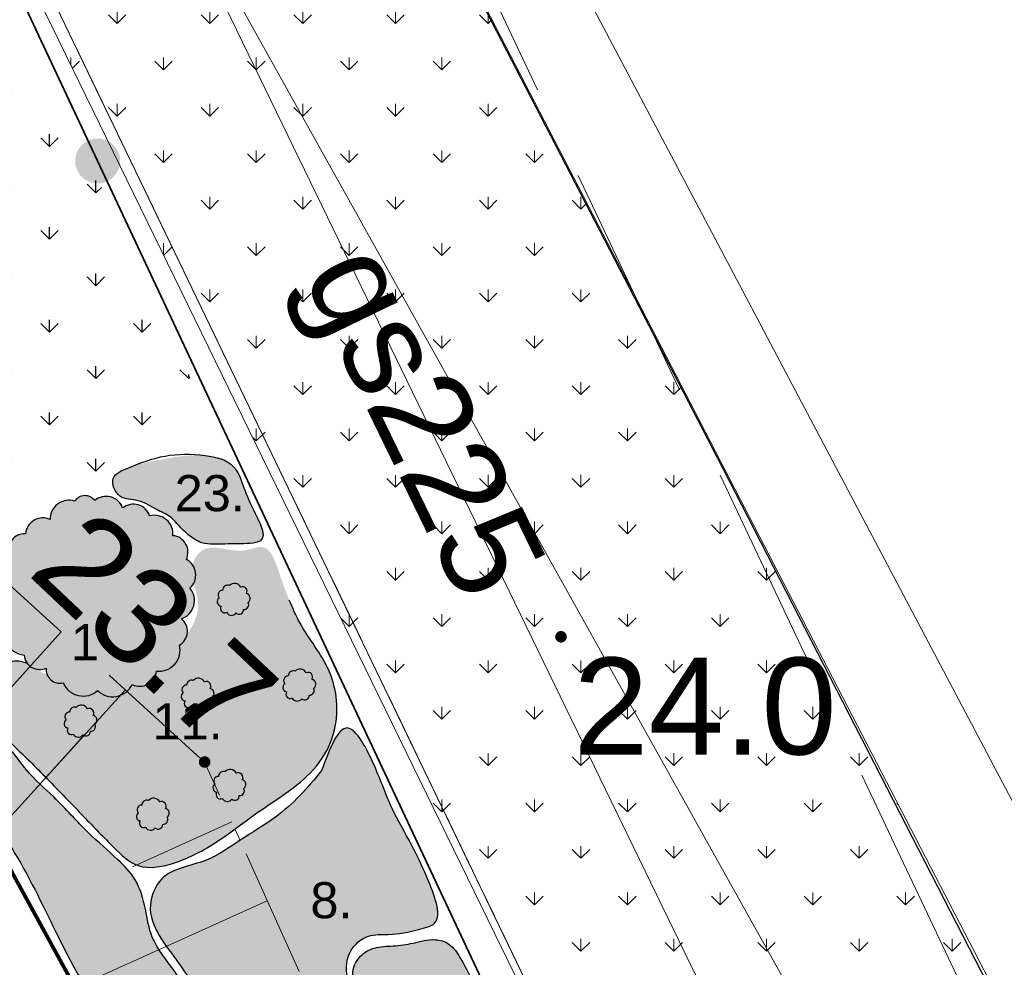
# Model space of a CAD drawing. Extents: x 5491059 to 5491327, y 5912942 to 5913063.
# Tile 45 of 49: x 5491228.81 to 5491236.43, y 5912992.37 to 5912999.71. Entities that reach past the tile are written whole.
import ezdxf
from ezdxf.enums import TextEntityAlignment as Align

# ---------------------------------------------------------------- set-up
doc = ezdxf.new("R2010")
doc.units = 0
for name, pattern in [('ACAD_ISO10W100', [18, 12, -3, 0, -3]), ('DGN Style 3', [2.568211, 1.834436, -0.733774]), ('PRZER1-1', [1, 0.5, -0.5]), ('PRZER2-1', [1.5, 1, -0.5]), ('PRZER3-1', [2, 1.5, -0.5])]:
    doc.linetypes.add(name, pattern=pattern)
doc.layers.get('0').update_dxf_attribs({"linetype": 'CONTINUOUS'})
for name, color, linetype in [('AK_faszyna', 7, 'CONTINUOUS'), ('AK_ogordzenie', 7, 'CONTINUOUS'), ('AK_pomocnicza', 7, 'CONTINUOUS'), ('AK_rośliny', 7, 'CONTINUOUS')]:
    doc.layers.add(name, color=color, linetype=linetype)
for name, color, linetype, lineweight in [('GESDZI', 7, 'CONTINUOUS', 18), ('GESUZY', 96, 'CONTINUOUS', 18), ('GSLKOG', 7, 'CONTINUOUS', 35), ('GSLKRW', 7, 'CONTINUOUS', 25), ('GSPWPN', 7, 'CONTINUOUS', 13), ('GSPWPN_O', 7, 'CONTINUOUS', 13), ('GSSKOA', 7, 'CONTINUOUS', 18), ('GSSWWS', 141, 'CONTINUOUS', 18), ('GSSZSN', 7, 'CONTINUOUS', 18), ('GULGPR', 52, 'CONTINUOUS', 18), ('GULGPR_O', 52, 'CONTINUOUS', 18), ('GULKPR', 36, 'CONTINUOUS', 18), ('GULWPR', 5, 'CONTINUOUS', 18)]:
    doc.layers.add(name, color=color, linetype=linetype, lineweight=lineweight)
doc.styles.add('Arial', font='arial.ttf')
doc.styles.get("Standard").update_dxf_attribs({"font": 'txt.shx'})
doc.linetypes.add('OGRODZENIE2', pattern='A,6.35,-2.54,[132,ltypeshp.shx,S=2.54,R=0,X=-2.54,Y=0],-2.54,25.4', length=36.83)

# ---------------------------------------------------------------- blocks, each defined once
blk = doc.blocks.new('D_GSPWPN1')
blk.add_hatch(color=0).paths.add_polyline_path([(-0.045, 0), (-0.043467, -0.011647), (-0.038971, -0.0225), (-0.03182, -0.03182), (-0.0225, -0.038971), (-0.011647, -0.043467), (0, -0.045), (0.011647, -0.043467), (0.0225, -0.038971), (0.03182, -0.03182), (0.038971, -0.0225), (0.043467, -0.011647), (0.045, 0), (0.043467, 0.011647), (0.038971, 0.0225), (0.03182, 0.03182), (0.0225, 0.038971), (0.011647, 0.043467), (0, 0.045), (-0.011647, 0.043467), (-0.0225, 0.038971), (-0.03182, 0.03182), (-0.038971, 0.0225), (-0.043467, 0.011647)])
blk = doc.blocks.new('D_KOLO')
blk.add_hatch(color=0).paths.add_polyline_path([(-0.175, 0), (-0.169037, -0.045293), (-0.151554, -0.0875), (-0.123744, -0.123744), (-0.0875, -0.151554), (-0.045293, -0.169037), (0, -0.175), (0.045293, -0.169037), (0.0875, -0.151554), (0.123744, -0.123744), (0.151554, -0.0875), (0.169037, -0.045293), (0.175, 0), (0.169037, 0.045293), (0.151554, 0.0875), (0.123744, 0.123744), (0.0875, 0.151554), (0.045293, 0.169037), (0, 0.175), (-0.045293, 0.169037), (-0.0875, 0.151554), (-0.123744, 0.123744), (-0.151554, 0.0875), (-0.169037, 0.045293)])
blk = doc.blocks.new('0')
at = {"linetype": 'Continuous', "lineweight": 5, "true_color": 0xc8c92d, "transparency": 33554534}
h = blk.add_hatch(dxfattribs=at)
h.set_pattern_fill('GRASS', color=52, scale=0.02)
h.set_pattern_definition([(90, (5491340.91723, 5912991.77712), (-0.3592102, 0.3592102), [0.09525, -0.6231705]), (45, (5491340.91723, 5912991.7771), (-0.3592102, 0.3592102), [0.09525, -0.41275]), (135, (5491340.91723, 5912991.7771), (-0.3592102, -0.3592102), [0.09525, -0.41275])])
h.paths.add_polyline_path([(5491281.949, 5913006.1858), (5491279.4173, 5913004.8811), (5491290.3695, 5912982.4378), (5491294.1285, 5912982.6466)])
at = {"layer": 'AK_rośliny', "color": 9, "linetype": 'Continuous', "lineweight": 0, "true_color": 0xc7c8ca}
for p, q in [((5491294.1285, 5912982.6466, 0.4766), (5491281.949, 5913006.1858, -9.5834)), ((5491279.4173, 5913004.8811, -9.5834), (5491290.3695, 5912982.4378, 0.4766))]:
    blk.add_line(p, q, dxfattribs=at)

msp = doc.modelspace()

# ---------------------------------------------------------------- hatches: boundary and pattern name
at = {"layer": 'AK_rośliny', "linetype": 'Continuous', "lineweight": -3, "true_color": 0xdfd1a7, "transparency": 33554534}
h = msp.add_hatch(color=9, dxfattribs=at)
h.dxf.hatch_style = 1
edge = h.paths.add_edge_path()
edge.add_spline(control_points=[(5491221.53951, 5913008.64768), (5491221.5151, 5913008.58663), (5491221.45428, 5913008.43445), (5491221.47738, 5913008.17622), (5491221.56894, 5913007.92979), (5491221.75026, 5913007.5752), (5491221.18584, 5913007.14122), (5491220.62587, 5913007.29514), (5491220.07573, 5913006.66459), (5491219.8462, 5913007.47398), (5491220.12586, 5913007.82966), (5491220.01398, 5913008.13306), (5491219.92684, 5913008.31275), (5491219.87909, 5913008.6274), (5491220.47431, 5913008.73195), (5491220.87888, 5913008.98147), (5491221.30912, 5913009.10463), (5491221.63821, 5913008.98396), (5491221.61978, 5913008.76764), (5491221.56243, 5913008.68658), (5491221.54533, 5913008.65756), (5491221.53951, 5913008.64768)], knot_values=[0, 0, 0, 0, 0.1957298, 0.487822, 0.7423891, 1.0042148, 1.5765264, 2.296683, 2.7478454, 3.3728459, 3.7885675, 4.0771477, 4.2528895, 4.4104912, 4.9362278, 5.583302, 5.9825404, 6.2512788, 6.4509279, 6.5174928, 6.551834, 6.551834, 6.551834, 6.551834], degree=3, periodic=0)
edge = h.paths.add_edge_path()
edge.add_spline(control_points=[(5491229.6571, 5912989.3828), (5491229.60888, 5912989.30588), (5491229.52534, 5912989.17266), (5491229.55008, 5912988.88261), (5491229.93216, 5912988.8834), (5491230.30025, 5912988.83646), (5491230.72712, 5912988.94262), (5491231.1044, 5912989.02746), (5491231.46431, 5912989.07166), (5491231.93622, 5912989.04566), (5491232.38759, 5912989.17431), (5491232.79757, 5912989.36106), (5491233.00841, 5912989.60081), (5491233.24913, 5912989.70106), (5491233.37001, 5912989.95134), (5491233.15801, 5912990.46103), (5491232.89833, 5912990.95976), (5491232.61594, 5912991.58614), (5491232.40515, 5912991.99577), (5491232.2783, 5912992.35483), (5491232.16164, 5912992.54276), (5491232.00976, 5912992.61104), (5491231.85777, 5912992.55131), (5491231.69304, 5912992.52938), (5491231.54569, 5912992.52935), (5491231.4289, 5912992.45087), (5491231.35842, 5912992.29941), (5491231.46174, 5912992.13187), (5491231.5417, 5912991.93262), (5491231.5646, 5912991.72169), (5491231.46063, 5912991.53649), (5491231.30226, 5912991.43345), (5491231.17782, 5912991.34746), (5491231.052, 5912991.27768), (5491231.10279, 5912991.12845), (5491231.14799, 5912990.97346), (5491231.21563, 5912990.74987), (5491231.10091, 5912990.52634), (5491230.90906, 5912990.36075), (5491230.67282, 5912990.3002), (5491230.43354, 5912990.17502), (5491230.22437, 5912990.00429), (5491230.00551, 5912989.82226), (5491229.86018, 5912989.63734), (5491229.71328, 5912989.51335), (5491229.67181, 5912989.41697), (5491229.6571, 5912989.3828)], knot_values=[0, 0, 0, 0, 0.2748015, 0.475959, 0.7089234, 1.2326035, 1.6732158, 1.9893353, 2.3999771, 2.7545203, 3.3993792, 3.786565, 4.084695, 4.3396116, 4.5404568, 4.8424783, 5.9013801, 6.2828951, 6.8966038, 7.2798718, 7.4298471, 7.5424248, 7.7470882, 7.888752, 8.0467479, 8.1770719, 8.2895862, 8.5110307, 8.7053392, 8.9526098, 9.1074679, 9.318565, 9.5003232, 9.5918612, 9.691485, 9.9025704, 10.1199421, 10.3487463, 10.6088838, 10.8607232, 11.0690172, 11.414709, 11.6686317, 11.9194716, 12.1206999, 12.2312744, 12.2312744, 12.2312744, 12.2312744], degree=3, periodic=0)
at = {"layer": 'AK_rośliny', "linetype": 'Continuous', "lineweight": -3, "true_color": 0x136734, "transparency": 33554534}
h = msp.add_hatch(dxfattribs=at)
h.set_pattern_fill('GRASS', color=116, scale=0.02)
h.set_pattern_definition([(90, (5491226.88308, 5913000.88213), (-0.35921, 0.35921), [0.09525, -0.62317]), (45, (5491226.8831, 5913000.88213), (-0.35921, 0.35921), [0.09525, -0.41275]), (135, (5491226.8831, 5913000.88213), (-0.35921, -0.35921), [0.09525, -0.41275])])
edge = h.paths.add_edge_path()
edge.add_spline(control_points=[(5491225.80843, 5913006.09867), (5491226.03807, 5913005.58798), (5491226.60902, 5913004.3183), (5491227.98856, 5913001.51976), (5491229.18632, 5912999.0045), (5491230.06422, 5912997.01908), (5491230.29934, 5912996.66945), (5491230.37864, 5912996.37176), (5491229.94435, 5912996.37462), (5491229.60329, 5912996.39138), (5491229.43557, 5912996.0362), (5491229.12346, 5912996.081), (5491228.90573, 5912995.91723), (5491228.73106, 5912995.7271), (5491228.63649, 5912995.4018), (5491228.29908, 5912995.67467), (5491228.04404, 5912995.71357), (5491227.81341, 5912995.7127), (5491227.5657, 5912995.688), (5491227.2745, 5912995.82558), (5491226.93538, 5912995.79205), (5491226.78102, 5912995.52941), (5491226.42334, 5912995.962), (5491226.05319, 5912996.30369), (5491225.44652, 5912997.03109), (5491224.82329, 5912997.74109), (5491224.15041, 5912998.48665), (5491223.85819, 5912998.87697), (5491223.5156, 5912999.12667), (5491223.66893, 5912999.18772), (5491223.85201, 5912999.13395), (5491223.90143, 5912999.47286), (5491223.85949, 5912999.74118), (5491223.65675, 5912999.9829), (5491223.64113, 5913000.24981), (5491223.68016, 5913000.53754), (5491223.57865, 5913000.82656), (5491223.46915, 5913001.01803), (5491223.38752, 5913001.11266), (5491223.4005, 5913001.14519), (5491223.42703, 5913001.15503), (5491223.45493, 5913001.15615), (5491223.49809, 5913001.15137), (5491223.57308, 5913001.14691), (5491223.67506, 5913001.17038), (5491223.76653, 5913001.2496), (5491223.82424, 5913001.3693), (5491223.90266, 5913001.50205), (5491223.93349, 5913001.65984), (5491223.93301, 5913001.80687), (5491223.863, 5913001.92513), (5491223.73659, 5913001.91893), (5491223.74626, 5913002.02444), (5491223.8401, 5913001.9763), (5491223.92575, 5913001.9911), (5491223.98989, 5913002.02682), (5491224.02404, 5913002.07661), (5491224.07887, 5913002.05914), (5491224.14416, 5913002.07597), (5491224.20548, 5913002.11727), (5491224.20793, 5913002.18312), (5491224.27544, 5913002.17971), (5491224.33447, 5913002.21503), (5491224.38924, 5913002.27947), (5491224.4075, 5913002.34406), (5491224.39181, 5913002.39417), (5491224.42597, 5913002.41708), (5491224.44456, 5913002.45378), (5491224.45554, 5913002.50556), (5491224.44121, 5913002.55071), (5491224.43323, 5913002.58779), (5491224.40337, 5913002.60083), (5491224.44724, 5913002.61376), (5491224.46675, 5913002.63847), (5491224.50791, 5913002.68492), (5491224.5047, 5913002.75399), (5491224.49998, 5913002.80998), (5491224.46022, 5913002.83725), (5491224.48771, 5913002.85378), (5491224.49853, 5913002.8781), (5491224.51188, 5913002.90699), (5491224.51337, 5913002.94318), (5491224.50709, 5913002.98523), (5491224.54881, 5913003.00559), (5491224.57494, 5913003.04927), (5491224.60382, 5913003.02588), (5491224.63018, 5913003.0198), (5491224.67106, 5913003.02148), (5491224.71187, 5913003.04019), (5491224.75362, 5913003.07024), (5491224.79238, 5913003.108), (5491224.82814, 5913003.15982), (5491224.86571, 5913003.21912), (5491224.88078, 5913003.28304), (5491224.88958, 5913003.35084), (5491224.89318, 5913003.42231), (5491224.8962, 5913003.50061), (5491224.89404, 5913003.57355), (5491224.86449, 5913003.63355), (5491224.88442, 5913003.68321), (5491224.90559, 5913003.73451), (5491224.9569, 5913003.7163), (5491225.00438, 5913003.72339), (5491225.05383, 5913003.72058), (5491225.09587, 5913003.7285), (5491225.14623, 5913003.74281), (5491225.21423, 5913003.77431), (5491225.27938, 5913003.82801), (5491225.33619, 5913003.89466), (5491225.38569, 5913003.97052), (5491225.42301, 5913004.06535), (5491225.43977, 5913004.17487), (5491225.4374, 5913004.30091), (5491225.42577, 5913004.42597), (5491225.41884, 5913004.54117), (5491225.36063, 5913004.60068), (5491225.37344, 5913004.68005), (5491225.42566, 5913004.67357), (5491225.46687, 5913004.68472), (5491225.50856, 5913004.74707), (5491225.55084, 5913004.83474), (5491225.50762, 5913005.02682), (5491225.84897, 5913004.93433), (5491225.86871, 5913005.1047), (5491225.97189, 5913005.32807), (5491225.98336, 5913005.48271), (5491225.89738, 5913005.76908), (5491225.84005, 5913005.95236), (5491225.75407, 5913006.07836), (5491225.67105, 5913006.19428), (5491225.68854, 5913006.2674), (5491225.73004, 5913006.36246), (5491225.76489, 5913006.229), (5491225.78919, 5913006.17379), (5491225.80544, 5913006.11036), (5491225.80843, 5913006.09867)], knot_values=[0, 0, 0, 0, 1.6802041, 4.1774058, 9.3414063, 10.1353758, 10.5730889, 10.670621, 10.9438793, 11.4744595, 11.7116088, 11.9319262, 12.311391, 12.4627053, 12.7412284, 13.0578145, 13.402421, 13.566092, 13.7437747, 14.1389561, 14.5168124, 14.6423977, 14.897169, 15.6973915, 16.5253046, 17.5821922, 18.6413033, 19.3156481, 19.4416365, 19.5210528, 19.6942577, 19.9460159, 20.2861541, 20.5610403, 20.8390348, 21.0572959, 21.4313235, 21.7114066, 21.7483044, 21.7779734, 21.7986457, 21.829972, 21.8612982, 21.9287939, 22.0552977, 22.1633744, 22.279197, 22.4511904, 22.6235234, 22.7528249, 22.8912609, 22.9868726, 23.0333191, 23.1173409, 23.2012606, 23.3075877, 23.3261475, 23.3711136, 23.449763, 23.5345373, 23.5684897, 23.6175676, 23.6952084, 23.7780722, 23.8644774, 23.8863758, 23.9221802, 23.9684688, 24.0114235, 24.0758558, 24.1094487, 24.1207355, 24.1524289, 24.1836551, 24.2329504, 24.3247636, 24.3768081, 24.405776, 24.4257054, 24.4509138, 24.4889191, 24.5176501, 24.5619513, 24.5969753, 24.6507776, 24.6693661, 24.6956576, 24.7322879, 24.7895024, 24.8272353, 24.8866702, 24.9504874, 25.0160271, 25.0956729, 25.1445282, 25.2214251, 25.3100702, 25.3796023, 25.4401755, 25.4953769, 25.5433609, 25.5707363, 25.6391461, 25.6907827, 25.7172772, 25.7671462, 25.8476702, 25.940112, 26.0178546, 26.109897, 26.2106116, 26.3209344, 26.4403729, 26.5857705, 26.7072172, 26.7609949, 26.8371157, 26.8590868, 26.908232, 26.9578715, 27.0741199, 27.2152333, 27.3741672, 27.5191633, 27.6760335, 27.8434065, 28.0158132, 28.1901476, 28.3394045, 28.4553896, 28.5603272, 28.608852, 28.6684233, 28.8256521, 28.8611775, 28.8611775, 28.8611775, 28.8611775], degree=3, periodic=0)
at = {"layer": 'AK_rośliny', "linetype": 'Continuous', "lineweight": -3, "true_color": 0xe5c3d9, "transparency": 33554534}
h = msp.add_hatch(color=254, dxfattribs=at)
h.dxf.hatch_style = 1
edge = h.paths.add_edge_path()
edge.add_spline(control_points=[(5491230.02375, 5912995.80739), (5491230.05163, 5912995.77834), (5491230.10827, 5912995.71931), (5491230.23058, 5912995.63675), (5491230.40692, 5912995.65372), (5491230.54689, 5912995.64572), (5491230.74733, 5912995.67513), (5491230.6048, 5912995.92347), (5491230.54394, 5912996.08314), (5491230.46967, 5912996.28989), (5491230.21463, 5912996.35688), (5491229.93734, 5912996.30912), (5491229.7082, 5912996.2688), (5491229.49264, 5912996.17531), (5491229.56936, 5912995.9857), (5491229.74003, 5912996.00056), (5491229.85825, 5912995.91201), (5491229.97095, 5912995.8704), (5491230.01001, 5912995.82378), (5491230.02375, 5912995.80739)], knot_values=[0, 0, 0, 0, 0.1212721, 0.2463965, 0.4259254, 0.6205923, 0.7025646, 0.9464953, 1.1574921, 1.3154155, 1.5521788, 1.8605045, 2.1554846, 2.3004021, 2.445345, 2.5906571, 2.7612654, 2.8781329, 2.9415004, 2.9415004, 2.9415004, 2.9415004], degree=3, periodic=0)
at = {"layer": 'AK_rośliny', "linetype": 'OGRODZENIE2', "lineweight": -3, "true_color": 0x6da56f, "transparency": 33554534}
h = msp.add_hatch(color=115, dxfattribs=at)
edge = h.paths.add_edge_path()
edge.add_arc((5491228.98683, 5912995.71671), 0.13398, 64.940351, 174.940351)
edge.add_arc((5491228.84786, 5912995.60155), 0.12709, 87.511802, 197.511802)
edge.add_arc((5491228.78972, 5912995.40905), 0.16665, 112.237293, 222.237293)
edge.add_arc((5491228.76627, 5912995.19012), 0.14634, 133.067048, 243.067048)
edge.add_arc((5491228.866, 5912994.97309), 0.18722, 152.46213, 262.46213)
edge.add_arc((5491228.96227, 5912994.79794), 0.12129, 184.945169, 294.945169)
edge.add_arc((5491229.11923, 5912994.67652), 0.10642, 173.821072, 283.821072)
edge.add_arc((5491229.29832, 5912994.63733), 0.16652, 202.658861, 312.658861)
edge.add_arc((5491229.52881, 5912994.631), 0.16531, 224.631987, 334.631988)
edge.add_arc((5491229.73661, 5912994.67828), 0.13176, 243.674375, 353.674375)
edge.add_arc((5491229.88593, 5912994.82666), 0.16393, 263.568846, 373.568846)
edge.add_arc((5491229.98146, 5912994.97235), 0.12479, 300.75783, 410.75783)
edge.add_arc((5491230.00999, 5912995.21115), 0.15083, 289.527705, 399.527705)
edge.add_arc((5491230.03465, 5912995.4085), 0.13666, 312.130303, 422.130302)
edge.add_arc((5491229.98193, 5912995.58475), 0.12911, 334.571298, 444.571298)
edge.add_arc((5491229.85034, 5912995.72706), 0.14446, 354.522542, 464.522541)
edge.add_arc((5491229.68816, 5912995.82418), 0.13301, 18.737453, 128.737453)
edge.add_arc((5491229.47644, 5912995.88096), 0.1368, 20.081415, 130.081415)
edge.add_arc((5491229.31266, 5912995.92863), 0.09476, 36.984498, 146.984498)
edge.add_arc((5491229.18817, 5912995.84278), 0.14467, 71.86282, 181.86282)
at = {"layer": 'AK_rośliny', "linetype": 'Continuous', "lineweight": -3, "true_color": 0xaad095, "transparency": 33554534}
h = msp.add_hatch(color=253, dxfattribs=at)
h.dxf.hatch_style = 1
edge = h.paths.add_edge_path()
edge.add_spline(control_points=[(5491230.89432, 5912995.21493), (5491230.87177, 5912995.27208), (5491230.81909, 5912995.40561), (5491230.74219, 5912995.67676), (5491230.48474, 5912995.55093), (5491230.27812, 5912995.67505), (5491230.08574, 5912995.45615), (5491230.26453, 5912995.16647), (5491230.06391, 5912994.89253), (5491229.88028, 5912994.6427), (5491229.53687, 5912994.58447), (5491229.2249, 5912994.5867), (5491228.97836, 5912994.63591), (5491228.85084, 5912994.74498), (5491228.72204, 5912994.74784), (5491228.6004, 5912994.64617), (5491228.6356, 5912994.49884), (5491228.57564, 5912994.30931), (5491228.7569, 5912994.06535), (5491229.02313, 5912993.83976), (5491229.28765, 5912993.55089), (5491229.50906, 5912993.32473), (5491229.73125, 5912993.10867), (5491230.06174, 5912993.18137), (5491230.34572, 5912993.33799), (5491230.62819, 5912993.56324), (5491230.90482, 5912993.73242), (5491231.15101, 5912993.95311), (5491231.29502, 5912994.27673), (5491231.23839, 5912994.69137), (5491231.0035, 5912994.96196), (5491230.92063, 5912995.15397), (5491230.89432, 5912995.21493)], knot_values=[0, 0, 0, 0, 0.1974046, 0.4611965, 0.6023447, 0.9286139, 1.0186983, 1.3894994, 1.7070395, 1.956421, 2.3030753, 2.6734879, 2.9162274, 3.0278174, 3.1653853, 3.2629134, 3.4596616, 3.5613547, 3.8451143, 4.2527722, 4.6567331, 4.9970718, 5.2276966, 5.5251732, 5.9061004, 6.2203276, 6.6003724, 6.880885, 7.1981714, 7.6244015, 8.0515412, 8.2502262, 8.2502262, 8.2502262, 8.2502262], degree=3, periodic=0)
at = {"layer": 'AK_rośliny', "linetype": 'Continuous', "lineweight": -3, "true_color": 0x9e247b, "transparency": 33554534}
h = msp.add_hatch(color=224, dxfattribs=at)
h.dxf.hatch_style = 1
edge = h.paths.add_edge_path()
edge.add_arc((5491230.41881, 5912995.29058), 0.03891, 69.672391, 179.672391)
edge.add_arc((5491230.37964, 5912995.25502), 0.03579, 89.571491, 223.536987)
edge.add_arc((5491230.37104, 5912995.20147), 0.03371, 120.981941, 264.486926)
edge.add_arc((5491230.39514, 5912995.14914), 0.03316, 145.510913, 296.909092)
edge.add_arc((5491230.44844, 5912995.13875), 0.04283, 206.603925, 325.380869)
edge.add_arc((5491230.50719, 5912995.1397), 0.03452, 227.093478, 363.425279)
edge.add_arc((5491230.54362, 5912995.17929), 0.03758, 266.985924, 387.160327)
edge.add_arc((5491230.55469, 5912995.22741), 0.0382, 305.836755, 436.862877)
edge.add_arc((5491230.56337, 5912995.26461), 0.00000000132, 135, 225)
edge.add_arc((5491230.53351, 5912995.28322), 0.03518, 328.066769, 474.014044)
edge.add_arc((5491230.47163, 5912995.29054), 0.05365, 27.549792, 137.105454)
h = msp.add_hatch(color=224, dxfattribs=at)
h.dxf.hatch_style = 1
edge = h.paths.add_edge_path()
edge.add_arc((5491230.1388, 5912994.55558), 0.03891, 69.672391, 179.672391)
edge.add_arc((5491230.09963, 5912994.52002), 0.03579, 89.571491, 223.536987)
edge.add_arc((5491230.09104, 5912994.46647), 0.03371, 120.981941, 264.486926)
edge.add_arc((5491230.11513, 5912994.41414), 0.03316, 145.510913, 296.909092)
edge.add_arc((5491230.16843, 5912994.40375), 0.04283, 206.603925, 325.380869)
edge.add_arc((5491230.22718, 5912994.4047), 0.03452, 227.093478, 363.425279)
edge.add_arc((5491230.26361, 5912994.44429), 0.03758, 266.985924, 387.160327)
edge.add_arc((5491230.27468, 5912994.49242), 0.0382, 305.836755, 436.862877)
edge.add_arc((5491230.28336, 5912994.52961), 0.00000000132, 135, 225)
edge.add_arc((5491230.25351, 5912994.54822), 0.03518, 328.066769, 474.014044)
edge.add_arc((5491230.19162, 5912994.55554), 0.05365, 27.549792, 137.105454)
h = msp.add_hatch(color=224, dxfattribs=at)
h.dxf.hatch_style = 1
edge = h.paths.add_edge_path()
edge.add_arc((5491230.92662, 5912994.62671), 0.03891, 69.672391, 179.672391)
edge.add_arc((5491230.88744, 5912994.59114), 0.03579, 89.571491, 223.536987)
edge.add_arc((5491230.87885, 5912994.5376), 0.03371, 120.981941, 264.486926)
edge.add_arc((5491230.90295, 5912994.48527), 0.03316, 145.510913, 296.909092)
edge.add_arc((5491230.95625, 5912994.47488), 0.04283, 206.603925, 325.380869)
edge.add_arc((5491231.015, 5912994.47583), 0.03452, 227.093478, 363.425279)
edge.add_arc((5491231.05142, 5912994.51542), 0.03758, 266.985924, 387.160327)
edge.add_arc((5491231.0625, 5912994.56354), 0.0382, 305.836755, 436.862877)
edge.add_arc((5491231.07118, 5912994.60074), 0.00000000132, 135, 225)
edge.add_arc((5491231.04132, 5912994.61935), 0.03518, 328.066769, 474.014044)
edge.add_arc((5491230.97944, 5912994.62667), 0.05365, 27.549792, 137.105454)
h = msp.add_hatch(color=224, dxfattribs=at)
h.dxf.hatch_style = 1
edge = h.paths.add_edge_path()
edge.add_arc((5491229.23234, 5912994.34693), 0.03891, 69.672391, 179.672391)
edge.add_arc((5491229.19316, 5912994.31137), 0.03579, 89.571491, 223.536987)
edge.add_arc((5491229.18457, 5912994.25782), 0.03371, 120.981941, 264.486926)
edge.add_arc((5491229.20867, 5912994.2055), 0.03316, 145.510913, 296.909092)
edge.add_arc((5491229.26197, 5912994.19511), 0.04283, 206.603925, 325.380869)
edge.add_arc((5491229.32071, 5912994.19605), 0.03452, 227.093478, 363.425279)
edge.add_arc((5491229.35714, 5912994.23565), 0.03758, 266.985924, 387.160327)
edge.add_arc((5491229.36822, 5912994.28377), 0.0382, 305.836755, 436.862877)
edge.add_arc((5491229.3769, 5912994.32097), 0.00000000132, 135, 225)
edge.add_arc((5491229.34704, 5912994.33958), 0.03518, 328.066769, 474.014044)
edge.add_arc((5491229.28516, 5912994.3469), 0.05365, 27.549792, 137.105454)
at = {"layer": 'AK_rośliny', "linetype": 'Continuous', "lineweight": -3, "true_color": 0xd9c0a9, "transparency": 33554534}
h = msp.add_hatch(color=9, dxfattribs=at)
h.dxf.hatch_style = 1
edge = h.paths.add_edge_path()
edge.add_spline(control_points=[(5491231.14599, 5912993.89379), (5491231.20848, 5912994.06212), (5491231.32889, 5912994.38651), (5491231.58008, 5912993.90103), (5491231.67229, 5912993.61297), (5491231.84068, 5912993.3349), (5491231.95102, 5912993.0938), (5491232.02809, 5912992.91175), (5491232.06981, 5912992.70734), (5491231.86042, 5912992.65246), (5491231.69733, 5912992.61649), (5491231.4954, 5912992.63139), (5491231.27858, 5912992.44023), (5491231.38964, 5912992.11289), (5491231.54585, 5912991.78815), (5491231.33417, 5912991.55743), (5491231.12112, 5912991.41077), (5491230.84022, 5912991.40305), (5491230.53696, 5912991.58468), (5491230.28221, 5912991.95237), (5491230.08003, 5912992.39406), (5491229.75068, 5912992.74674), (5491229.91057, 5912993.13279), (5491230.24582, 5912993.16364), (5491230.51564, 5912993.36202), (5491230.77325, 5912993.51017), (5491230.98328, 5912993.69636), (5491231.09146, 5912993.82763), (5491231.14599, 5912993.89379)], knot_values=[0, 0, 0, 0, 0.3860231, 0.7438842, 1.1084155, 1.4222003, 1.6902372, 1.893534, 2.0563838, 2.1928923, 2.4430638, 2.5951459, 2.7746466, 3.2021902, 3.4858359, 3.7784025, 4.0170872, 4.2655078, 4.566914, 5.0402621, 5.5722165, 6.0754783, 6.2976939, 6.6656007, 6.9747495, 7.3014759, 7.5543827, 7.811392, 7.811392, 7.811392, 7.811392], degree=3, periodic=0)
at = {"layer": 'AK_rośliny', "linetype": 'Continuous', "lineweight": -3, "true_color": 0x8690cb, "transparency": 33554534}
h = msp.add_hatch(color=153, dxfattribs=at)
h.dxf.hatch_style = 1
edge = h.paths.add_edge_path()
edge.add_spline(control_points=[(5491229.67234, 5912989.9973), (5491229.69819, 5912990.10572), (5491229.75998, 5912990.36492), (5491229.83365, 5912990.73789), (5491229.94026, 5912991.15466), (5491229.71014, 5912991.49628), (5491229.53867, 5912991.87252), (5491229.29832, 5912992.22738), (5491229.05428, 5912992.70214), (5491228.8351, 5912993.17839), (5491228.51371, 5912993.63359), (5491228.29561, 5912993.85323), (5491228.01716, 5912994.05477), (5491228.2721, 5912994.21667), (5491228.45127, 5912994.20695), (5491228.68896, 5912994.15899), (5491228.83544, 5912993.89834), (5491229.09761, 5912993.67517), (5491229.31588, 5912993.4233), (5491229.54502, 5912993.23166), (5491229.72317, 5912993.04821), (5491229.78507, 5912992.82758), (5491229.82196, 5912992.56499), (5491230.02063, 5912992.34439), (5491230.16573, 5912992.05008), (5491230.37151, 5912991.75517), (5491230.5372, 5912991.47259), (5491230.77573, 5912991.33021), (5491230.97783, 5912991.24689), (5491231.09813, 5912991.04415), (5491231.15579, 5912990.80938), (5491231.05292, 5912990.55047), (5491230.7799, 5912990.411), (5491230.46047, 5912990.30889), (5491230.18183, 5912990.05346), (5491229.94159, 5912989.88534), (5491229.77584, 5912989.61183), (5491229.60373, 5912989.75759), (5491229.62853, 5912989.89412), (5491229.66018, 5912989.96866), (5491229.67234, 5912989.9973)], knot_values=[0, 0, 0, 0, 0.3333636, 0.7969419, 1.1617564, 1.5520699, 1.9592978, 2.4184657, 2.8289504, 3.5586204, 4.0028962, 4.4489864, 4.5960881, 4.8294576, 4.9931468, 5.1654653, 5.5181542, 5.8172757, 6.2072341, 6.5093328, 6.7182516, 6.9582717, 7.1813329, 7.5008074, 7.8155717, 8.1654476, 8.5854471, 8.7650406, 8.9918324, 9.2233029, 9.4387726, 9.7031084, 9.9818349, 10.3236392, 10.7119596, 11.0658787, 11.2936746, 11.4305458, 11.5816094, 11.6758654, 11.6758654, 11.6758654, 11.6758654], degree=3, periodic=0)
at = {"layer": 'AK_rośliny', "linetype": 'Continuous', "lineweight": -3, "true_color": 0x9e247b, "transparency": 33554534}
h = msp.add_hatch(color=224, dxfattribs=at)
h.dxf.hatch_style = 1
edge = h.paths.add_edge_path()
edge.add_arc((5491230.38559, 5912993.84903), 0.03891, 69.672391, 179.672391)
edge.add_arc((5491230.34641, 5912993.81347), 0.03579, 89.571491, 223.536987)
edge.add_arc((5491230.33782, 5912993.75992), 0.03371, 120.981941, 264.486926)
edge.add_arc((5491230.36192, 5912993.70759), 0.03316, 145.510913, 296.909092)
edge.add_arc((5491230.41522, 5912993.6972), 0.04283, 206.603925, 325.380869)
edge.add_arc((5491230.47396, 5912993.69815), 0.03452, 227.093478, 363.425279)
edge.add_arc((5491230.51039, 5912993.73774), 0.03758, 266.985924, 387.160327)
edge.add_arc((5491230.52147, 5912993.78587), 0.0382, 305.836755, 436.862877)
edge.add_arc((5491230.53015, 5912993.82306), 0.00000000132, 135, 225)
edge.add_arc((5491230.50029, 5912993.84167), 0.03518, 328.066769, 474.014044)
edge.add_arc((5491230.43841, 5912993.84899), 0.05365, 27.549792, 137.105454)
h = msp.add_hatch(color=224, dxfattribs=at)
h.dxf.hatch_style = 1
edge = h.paths.add_edge_path()
edge.add_arc((5491229.79235, 5912993.62616), 0.03891, 69.672391, 179.672391)
edge.add_arc((5491229.75318, 5912993.5906), 0.03579, 89.571491, 223.536987)
edge.add_arc((5491229.74459, 5912993.53705), 0.03371, 120.981941, 264.486926)
edge.add_arc((5491229.76868, 5912993.48472), 0.03316, 145.510913, 296.909092)
edge.add_arc((5491229.82198, 5912993.47433), 0.04283, 206.603925, 325.380869)
edge.add_arc((5491229.88073, 5912993.47528), 0.03452, 227.093478, 363.425279)
edge.add_arc((5491229.91716, 5912993.51487), 0.03758, 266.985924, 387.160327)
edge.add_arc((5491229.92823, 5912993.563), 0.0382, 305.836755, 436.862877)
edge.add_arc((5491229.93691, 5912993.60019), 0.00000000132, 135, 225)
edge.add_arc((5491229.90706, 5912993.6188), 0.03518, 328.066769, 474.014044)
edge.add_arc((5491229.84517, 5912993.62612), 0.05365, 27.549792, 137.105454)

# ---------------------------------------------------------------- linework, layer by layer
at = {"color": 1, "linetype": 'DGN Style 3', "lineweight": 20}
msp.add_line((5491225.44156, 5913014.75118, 10.06), (5491239.74732, 5912984.52792, 10.06), dxfattribs=at)
at = {"color": 251, "linetype": 'Continuous', "lineweight": 0, "true_color": 0x636466}
for p, q in [((5491234.92, 5912987.71, -0.02), (5491222.72, 5913013.04, -0.02)), ((5491228.9652, 5912993.79029, -0.02), (5491229.30526, 5912994.16519, -0.02)), ((5491229.30526, 5912994.16519, -0.02), (5491228.9652, 5912993.79029, -0.02)), ((5491228.58, 5912993.41, -0.02), (5491229.81, 5912991.17, -0.02)), ((5491230.47413, 5912993.44145, -0.02), (5491230.51379, 5912993.35361, -0.02))]:
    msp.add_line(p, q, dxfattribs=at)
at = {"color": 252, "linetype": 'Continuous', "lineweight": 0, "true_color": 0x939598}
for centre, radius, start, end in [((5491230.26361, 5912994.44429, -0.02), 0.03758, 266.985924, 27.160327), ((5491230.16843, 5912994.40375, -0.02), 0.04283, 206.603925, 325.380869), ((5491230.22718, 5912994.4047, -0.02), 0.03452, 227.093478, 3.425279)]:
    msp.add_arc(centre, radius, start, end, dxfattribs=at)
at = {"layer": 'AK_faszyna', "color": 39, "linetype": 'ACAD_ISO10W100', "lineweight": 80, "true_color": 0x5a3624, "transparency": 33554559}
msp.add_line((5491228.58, 5912993.41, -0.02), (5491229.78276, 5912991.21962, -0.02), dxfattribs=at)
at = {"layer": 'AK_ogordzenie', "linetype": 'Continuous', "lineweight": -3}
msp.add_spline([(5491230.02375, 5912995.80739, -0.02), (5491230.11081, 5912995.72296, -0.02), (5491230.21835, 5912995.659, -0.02), (5491230.39758, 5912995.64877, -0.02), (5491230.59218, 5912995.65388, -0.02), (5491230.67156, 5912995.67435, -0.02), (5491230.61779, 5912995.91228, -0.02), (5491230.53585, 5912996.10672, -0.02), (5491230.46416, 5912996.24743, -0.02), (5491230.24395, 5912996.33442, -0.02), (5491229.93366, 5912996.33013, -0.02), (5491229.64991, 5912996.23976, -0.02), (5491229.53213, 5912996.15533, -0.02), (5491229.58334, 5912996.01973, -0.02), (5491229.72417, 5912995.98392, -0.02), (5491229.8778, 5912995.90972, -0.02), (5491229.98022, 5912995.85344, -0.02), (5491230.02375, 5912995.80739, -0.02)], degree=3, dxfattribs=at)
at = {"layer": 'AK_pomocnicza', "linetype": 'Continuous', "lineweight": -3}
msp.add_open_spline([(5491228.86873, 5912994.72074, -0.02), (5491228.86319, 5912994.72345, -0.02), (5491228.81652, 5912994.74627, -0.02), (5491228.72261, 5912994.74781, -0.02), (5491228.59818, 5912994.64583, -0.02), (5491228.65011, 5912994.50153, -0.02), (5491228.53157, 5912994.30112, -0.02), (5491228.78083, 5912994.0698, -0.02), (5491229.0158, 5912993.83839, -0.02), (5491229.28929, 5912993.55119, -0.02), (5491229.5088, 5912993.32468, -0.02), (5491229.73133, 5912993.10868, -0.02), (5491230.06171, 5912993.18137, -0.02), (5491230.34573, 5912993.33799, -0.02), (5491230.62818, 5912993.56324, -0.02), (5491230.90482, 5912993.73242, -0.02), (5491231.15101, 5912993.95311, -0.02), (5491231.29502, 5912994.27673, -0.02), (5491231.23839, 5912994.69137, -0.02), (5491231.0035, 5912994.96196, -0.02), (5491230.92063, 5912995.15397, -0.02), (5491230.89432, 5912995.21493, -0.02)], degree=3, knots=[3.0093105, 3.0093105, 3.0093105, 3.0093105, 3.0278174, 3.1653853, 3.2629134, 3.4596616, 3.5613547, 3.8451143, 4.2527722, 4.6567331, 4.9970718, 5.2276966, 5.5251732, 5.9061004, 6.2203276, 6.6003724, 6.880885, 7.1981714, 7.6244015, 8.0515412, 8.2502262, 8.2502262, 8.2502262, 8.2502262], dxfattribs=at)
for points in [[(5491231.14599, 5912993.89379, -0.02), (5491231.34642, 5912994.2237, -0.02), (5491231.55417, 5912993.93231, -0.02), (5491231.69423, 5912993.59576, -0.02), (5491231.8425, 5912993.31922, -0.02), (5491231.95722, 5912993.07697, -0.02), (5491232.02866, 5912992.88664, -0.02), (5491232.03089, 5912992.72381, -0.02), (5491231.9075, 5912992.66541, -0.02), (5491231.66073, 5912992.62431, -0.02), (5491231.5092, 5912992.61134, -0.02), (5491231.3712, 5912992.49655, -0.02), (5491231.41553, 5912992.07131, -0.02), (5491231.48647, 5912991.79668, -0.02), (5491231.318, 5912991.55748, -0.02), (5491231.11407, 5912991.43345, -0.02), (5491230.86581, 5912991.42459, -0.02), (5491230.58623, 5912991.55579, -0.02), (5491230.30722, 5912991.93842, -0.02), (5491230.04122, 5912992.3991, -0.02), (5491229.81956, 5912992.85092, -0.02), (5491229.90822, 5912993.05468, -0.02), (5491230.24694, 5912993.19831, -0.02), (5491230.51408, 5912993.35389, -0.02), (5491230.7875, 5912993.53276, -0.02), (5491230.97737, 5912993.69983, -0.02), (5491231.14599, 5912993.89379, -0.02)], [(5491229.67234, 5912989.9973, -0.02), (5491229.74791, 5912990.32198, -0.02), (5491229.84616, 5912990.77503, -0.02), (5491229.88772, 5912991.13747, -0.02), (5491229.72524, 5912991.49236, -0.02), (5491229.53585, 5912991.85286, -0.02), (5491229.2978, 5912992.24551, -0.02), (5491229.10509, 5912992.60794, -0.02), (5491228.76838, 5912993.25528, -0.02), (5491228.51144, 5912993.61772, -0.02), (5491228.19027, 5912993.9273, -0.02), (5491228.09202, 5912994.03679, -0.02), (5491228.26268, 5912994.1877, -0.02), (5491228.45099, 5912994.20291, -0.02), (5491228.61724, 5912994.1576, -0.02), (5491228.85907, 5912993.90088, -0.02), (5491229.07067, 5912993.68945, -0.02), (5491229.34272, 5912993.41007, -0.02), (5491229.56566, 5912993.2062, -0.02), (5491229.70169, 5912993.04763, -0.02), (5491229.78104, 5912992.82111, -0.02), (5491229.83435, 5912992.60451, -0.02), (5491230.00816, 5912992.33646, -0.02), (5491230.16686, 5912992.06463, -0.02), (5491230.35579, 5912991.77015, -0.02), (5491230.63018, 5912991.44513, -0.02), (5491230.76434, 5912991.34165, -0.02), (5491230.96083, 5912991.22839, -0.02), (5491231.0893, 5912991.03584, -0.02), (5491231.13086, 5912990.82442, -0.02), (5491231.03262, 5912990.57902, -0.02), (5491230.79835, 5912990.428, -0.02), (5491230.48473, 5912990.29209, -0.02), (5491230.17489, 5912990.05801, -0.02), (5491229.91402, 5912989.81884, -0.02), (5491229.7402, 5912989.6716, -0.02), (5491229.6344, 5912989.75843, -0.02), (5491229.63818, 5912989.90945, -0.02), (5491229.67234, 5912989.9973, -0.02)], [(5491229.67749, 5912989.40663, -0.02), (5491229.54454, 5912989.16388, -0.02), (5491229.58553, 5912988.93446, -0.02), (5491229.79244, 5912988.88597, -0.02), (5491230.31354, 5912988.87065, -0.02), (5491230.75035, 5912988.94467, -0.02), (5491231.04411, 5912989.00848, -0.02), (5491231.48212, 5912989.05984, -0.02), (5491231.94326, 5912989.06973, -0.02), (5491232.46378, 5912989.22711, -0.02), (5491232.82198, 5912989.41174, -0.02), (5491233.04421, 5912989.5955, -0.02), (5491233.26645, 5912989.75119, -0.02), (5491233.32892, 5912989.94994, -0.02), (5491233.2586, 5912990.24366, -0.02), (5491232.80511, 5912991.20055, -0.02), (5491232.63139, 5912991.5374, -0.02), (5491232.38464, 5912992.10258, -0.02), (5491232.21705, 5912992.44673, -0.02), (5491232.13128, 5912992.55022, -0.02), (5491232.02608, 5912992.58417, -0.02), (5491231.85422, 5912992.5583, -0.02), (5491231.70047, 5912992.53566, -0.02), (5491231.5532, 5912992.51949, -0.02), (5491231.448, 5912992.45643, -0.02), (5491231.38812, 5912992.33838, -0.02), (5491231.45124, 5912992.14434, -0.02), (5491231.52702, 5912991.97633, -0.02), (5491231.52892, 5912991.68782, -0.02), (5491231.45933, 5912991.56655, -0.02), (5491231.30558, 5912991.43718, -0.02), (5491231.13565, 5912991.32237, -0.02), (5491231.07415, 5912991.27225, -0.02), (5491231.08616, 5912991.20461, -0.02), (5491231.14799, 5912991.00278, -0.02), (5491231.18509, 5912990.7886, -0.02), (5491231.11244, 5912990.56962, -0.02), (5491230.91166, 5912990.38484, -0.02), (5491230.69711, 5912990.29816, -0.02), (5491230.51063, 5912990.22159, -0.02), (5491230.21137, 5912989.99111, -0.02), (5491230.03256, 5912989.84308, -0.02), (5491229.86396, 5912989.65676, -0.02), (5491229.74902, 5912989.53935, -0.02), (5491229.67749, 5912989.40663, -0.02)]]:
    msp.add_spline(points, degree=3, dxfattribs=at)
at = {"layer": 'AK_rośliny', "linetype": 'Continuous', "lineweight": -3, "elevation": -0.02}
for points in [[(5491229.04358, 5912995.83807, 0.5205671), (5491228.85338, 5912995.72852, 0.5205671), (5491228.72666, 5912995.56331, 0.5205671), (5491228.66634, 5912995.29703, 0.5205671), (5491228.69999, 5912995.05965, 0.5205671), (5491228.84144, 5912994.78749, 0.5205671), (5491229.01343, 5912994.68797, 0.5205671), (5491229.14465, 5912994.57318, 0.5205671), (5491229.41117, 5912994.51487, 0.5205671), (5491229.67817, 5912994.56018, 0.5205671), (5491229.86756, 5912994.66376, 0.5205671), (5491230.04528, 5912994.86511, 0.5205671), (5491230.0604, 5912995.069, 0.5205671), (5491230.12632, 5912995.30714, 0.5205671), (5491230.09853, 5912995.52931, 0.5205671), (5491229.99415, 5912995.71327, 0.5205671), (5491229.81412, 5912995.86691, 0.5205671), (5491229.60492, 5912995.92793, 0.5205671), (5491229.38835, 5912995.98563, 0.5205671), (5491229.23321, 5912995.98026, 0.5205671), (5491229.04358, 5912995.83807, 0.5205671)], [(5491230.43232, 5912995.32706, 0.5205671), (5491230.3799, 5912995.2908, 0.5205671), (5491230.3799, 5912995.2908, 0.6616691), (5491230.35369, 5912995.23037, 0.5205671), (5491230.35369, 5912995.23037, 0.7232476), (5491230.36781, 5912995.16792, 0.5205671), (5491230.36781, 5912995.16792, 0.7770654), (5491230.41015, 5912995.11957, 0.5205671), (5491230.41015, 5912995.11957, 0.5702566), (5491230.48369, 5912995.11442, 0.5205671), (5491230.48369, 5912995.11442, 0.676617), (5491230.54164, 5912995.14176, 0.5205671), (5491230.54164, 5912995.14176, 0.5783653), (5491230.57705, 5912995.19645, 0.5205671), (5491230.57705, 5912995.19645, 0.6433828), (5491230.56337, 5912995.26461, 0.5205671), (5491230.56337, 5912995.26461, 0.7396051), (5491230.5192, 5912995.31536, 0.5205671), (5491230.5192, 5912995.31536, 0.5181053), (5491230.43232, 5912995.32706)], [(5491230.15232, 5912994.59206, 0.5205671), (5491230.0999, 5912994.5558, 0.5205671), (5491230.0999, 5912994.5558, 0.6616691), (5491230.07369, 5912994.49537, 0.5205671), (5491230.07369, 5912994.49537, 0.7232476), (5491230.0878, 5912994.43292, 0.5205671), (5491230.0878, 5912994.43292, 0.7770654), (5491230.13014, 5912994.38457, 0.5205671), (5491230.13014, 5912994.38457, 0.5702566), (5491230.20368, 5912994.37942, 0.5205671), (5491230.20368, 5912994.37942, 0.676617), (5491230.26163, 5912994.40676, 0.5205671), (5491230.26163, 5912994.40676, 0.5783653), (5491230.29705, 5912994.46145, 0.5205671), (5491230.29705, 5912994.46145, 0.6433828), (5491230.28336, 5912994.52961, 0.5205671), (5491230.28336, 5912994.52961, 0.7396051), (5491230.23919, 5912994.58036, 0.5205671), (5491230.23919, 5912994.58036, 0.5181053), (5491230.15232, 5912994.59206)], [(5491230.94013, 5912994.66319, 0.5205671), (5491230.88771, 5912994.62693, 0.5205671), (5491230.88771, 5912994.62693, 0.6616691), (5491230.8615, 5912994.5665, 0.5205671), (5491230.8615, 5912994.5665, 0.7232476), (5491230.87562, 5912994.50405, 0.5205671), (5491230.87562, 5912994.50405, 0.7770654), (5491230.91796, 5912994.4557, 0.5205671), (5491230.91796, 5912994.4557, 0.5702566), (5491230.9915, 5912994.45055, 0.5205671), (5491230.9915, 5912994.45055, 0.676617), (5491231.04945, 5912994.47789, 0.5205671), (5491231.04945, 5912994.47789, 0.5783653), (5491231.08486, 5912994.53258, 0.5205671), (5491231.08486, 5912994.53258, 0.6433828), (5491231.07118, 5912994.60074, 0.5205671), (5491231.07118, 5912994.60074, 0.7396051), (5491231.02701, 5912994.65149, 0.5205671), (5491231.02701, 5912994.65149, 0.5181053), (5491230.94013, 5912994.66319)], [(5491229.24585, 5912994.38342, 0.5205671), (5491229.19343, 5912994.34716, 0.5205671), (5491229.19343, 5912994.34716, 0.6616691), (5491229.16722, 5912994.28672, 0.5205671), (5491229.16722, 5912994.28672, 0.7232476), (5491229.18133, 5912994.22427, 0.5205671), (5491229.18133, 5912994.22427, 0.7770654), (5491229.22367, 5912994.17593, 0.5205671), (5491229.22367, 5912994.17593, 0.5702566), (5491229.29722, 5912994.17077, 0.5205671), (5491229.29722, 5912994.17077, 0.676617), (5491229.35517, 5912994.19812, 0.5205671), (5491229.35517, 5912994.19812, 0.5783653), (5491229.39058, 5912994.2528, 0.5205671), (5491229.39058, 5912994.2528, 0.6433828), (5491229.3769, 5912994.32097, 0.5205671), (5491229.3769, 5912994.32097, 0.7396051), (5491229.33273, 5912994.37171, 0.5205671), (5491229.33273, 5912994.37171, 0.5181053), (5491229.24585, 5912994.38342)], [(5491230.3991, 5912993.88551, 0.5205671), (5491230.34668, 5912993.84925, 0.5205671), (5491230.34668, 5912993.84925, 0.6616691), (5491230.32047, 5912993.78882, 0.5205671), (5491230.32047, 5912993.78882, 0.7232476), (5491230.33458, 5912993.72637, 0.5205671), (5491230.33458, 5912993.72637, 0.7770654), (5491230.37692, 5912993.67802, 0.5205671), (5491230.37692, 5912993.67802, 0.5702566), (5491230.45047, 5912993.67287, 0.5205671), (5491230.45047, 5912993.67287, 0.676617), (5491230.50842, 5912993.70021, 0.5205671), (5491230.50842, 5912993.70021, 0.5783653), (5491230.54383, 5912993.7549, 0.5205671), (5491230.54383, 5912993.7549, 0.6433828), (5491230.53015, 5912993.82306, 0.5205671), (5491230.53015, 5912993.82306, 0.7396051), (5491230.48598, 5912993.87381, 0.5205671), (5491230.48598, 5912993.87381, 0.5181053), (5491230.3991, 5912993.88551)], [(5491229.80587, 5912993.66264, 0.5205671), (5491229.75345, 5912993.62638, 0.5205671), (5491229.75345, 5912993.62638, 0.6616691), (5491229.72724, 5912993.56595, 0.5205671), (5491229.72724, 5912993.56595, 0.7232476), (5491229.74135, 5912993.5035, 0.5205671), (5491229.74135, 5912993.5035, 0.7770654), (5491229.78369, 5912993.45515, 0.5205671), (5491229.78369, 5912993.45515, 0.5702566), (5491229.85723, 5912993.45, 0.5205671), (5491229.85723, 5912993.45, 0.676617), (5491229.91518, 5912993.47734, 0.5205671), (5491229.91518, 5912993.47734, 0.5783653), (5491229.9506, 5912993.53203, 0.5205671), (5491229.9506, 5912993.53203, 0.6433828), (5491229.93691, 5912993.60019, 0.5205671), (5491229.93691, 5912993.60019, 0.7396051), (5491229.89274, 5912993.65094, 0.5205671), (5491229.89274, 5912993.65094, 0.5181053), (5491229.80587, 5912993.66264)]]:
    msp.add_lwpolyline(points, format="xyb", dxfattribs=at)
at = {"layer": 'GESDZI', "color": 252, "linetype": 'Continuous', "lineweight": 13, "true_color": 0x939598, "elevation": 10.22, "flags": 128}
msp.add_lwpolyline([(5491209.5817, 5913041.91374), (5491212.9, 5913034.29), (5491217.7, 5913023.67), (5491222.72, 5913013.04), (5491234.92, 5912987.71), (5491236.23, 5912984.98), (5491238.39, 5912985.1), (5491245.88014, 5912969.79957)], dxfattribs=at)
at = {"layer": 'GESDZI', "color": 252, "linetype": 'Continuous', "lineweight": 18, "true_color": 0x939598, "elevation": 10.22}
msp.add_lwpolyline([(5491234.92, 5912987.71), (5491222.72, 5913013.04), (5491195.8, 5912999.17), (5491198.54, 5912994.11), (5491204.74, 5912982.92), (5491236.23, 5912984.98)], close=True, dxfattribs=at)
at = {"layer": 'GESUZY', "color": 252, "linetype": 'PRZER1-1', "lineweight": 13, "true_color": 0x939598, "elevation": 10.08}
msp.add_lwpolyline([(5491209.5817, 5913041.91374), (5491212.9, 5913034.29), (5491217.7, 5913023.67), (5491222.72, 5913013.04), (5491234.92, 5912987.71), (5491236.23, 5912984.98), (5491238.39, 5912985.1), (5491245.88014, 5912969.79957)], dxfattribs=at)
at = {"layer": 'GESUZY', "color": 252, "linetype": 'PRZER1-1', "lineweight": 18, "true_color": 0x939598, "elevation": 10.08}
msp.add_lwpolyline([(5491234.92, 5912987.71), (5491222.72, 5913013.04), (5491195.8, 5912999.17), (5491198.54, 5912994.11), (5491204.74, 5912982.92), (5491236.23, 5912984.98)], close=True, dxfattribs=at)
at = {"layer": 'GSLKOG', "color": 252, "linetype": 'Continuous', "lineweight": 35, "true_color": 0x939598, "elevation": 10.18}
msp.add_lwpolyline([(5491234.75, 5912987.24), (5491217.7, 5913023.57)], dxfattribs=at)
at = {"layer": 'GSLKRW', "color": 252, "linetype": 'Continuous', "lineweight": 30, "true_color": 0x939598, "elevation": 10.18, "flags": 128}
msp.add_lwpolyline([(5491211.20356, 5913042.65488), (5491213.13289, 5913038.49436), (5491214.06456, 5913036.60143), (5491221.0767, 5913022.12972), (5491224.21052, 5913015.72354), (5491229.30661, 5913005.79402), (5491234.25036, 5912996.23932), (5491239.00109, 5912986.9879), (5491243.09721, 5912979.55376), (5491247.68162, 5912970.62839)], dxfattribs=at)
at = {"layer": 'GSSKOA', "color": 252, "linetype": 'PRZER3-1', "lineweight": 13, "true_color": 0x939598, "elevation": 10.18}
msp.add_lwpolyline([(5491211.20356, 5913042.65488), (5491213.13289, 5913038.49436), (5491214.06456, 5913036.60143), (5491221.0767, 5913022.12972), (5491224.21052, 5913015.72354), (5491229.30661, 5913005.79402), (5491234.25036, 5912996.23932), (5491239.00109, 5912986.9879), (5491243.09721, 5912979.55376), (5491247.68162, 5912970.62839)], dxfattribs=at)
at = {"layer": 'GSSWWS', "color": 252, "linetype": 'Continuous', "lineweight": 18, "true_color": 0x939598, "elevation": 10.06}
msp.add_lwpolyline([(5491207.66, 5912988.8), (5491209.36, 5912988.05), (5491214.92, 5912987.7), (5491218.27, 5912986.6), (5491227.48, 5912987.34), (5491229.29, 5912988.44), (5491229.81, 5912991.17), (5491228.58, 5912993.41), (5491223.98, 5912998.65), (5491221.52, 5913001.15), (5491216.98, 5913002.52), (5491211.32, 5913000.97), (5491206.02, 5912997.8), (5491204.48, 5912996.04), (5491205.61, 5912992.1)], close=True, dxfattribs=at)
at = {"layer": 'GSSZSN', "color": 251, "linetype": 'PRZER2-1', "lineweight": 18, "true_color": 0x636466, "elevation": 10.06}
for points in [[(5491207.31, 5912987.84), (5491209.07, 5912986.94), (5491214.73, 5912986.69), (5491217.75, 5912985.25), (5491227.94, 5912985.72), (5491231.16, 5912987.34), (5491231.59, 5912990.97), (5491230.24, 5912993.96), (5491224.86, 5912998.84), (5491222.76, 5913002.47), (5491217.03, 5913003.7), (5491211.32, 5913002.67), (5491204.91, 5912998.73), (5491202.83, 5912996.12), (5491204.78, 5912991.64)], [(5491207.66, 5912988.8), (5491209.36, 5912988.05), (5491214.92, 5912987.7), (5491218.27, 5912986.6), (5491227.48, 5912987.34), (5491229.29, 5912988.44), (5491229.81, 5912991.17), (5491228.58, 5912993.41), (5491223.98, 5912998.65), (5491221.52, 5913001.15), (5491216.98, 5913002.52), (5491211.32, 5913000.97), (5491206.02, 5912997.8), (5491204.48, 5912996.04), (5491205.61, 5912992.1)]]:
    msp.add_lwpolyline(points, close=True, dxfattribs=at)
at = {"layer": 'GSSZSN', "color": 251, "linetype": 'Continuous', "lineweight": 18, "true_color": 0x636466, "elevation": 10.06}
for points in [[(5491229.12917, 5912994.96759), (5491228.64221, 5912994.43072)], [(5491228.59518, 5912993.38236), (5491229.62508, 5912994.51778)], [(5491230.44938, 5912993.49626), (5491229.68141, 5912993.14951)], [(5491229.23667, 5912992.21411), (5491230.72489, 5912992.88605)]]:
    msp.add_lwpolyline(points, dxfattribs=at)
at = {"layer": 'GULGPR', "color": 252, "linetype": 'Continuous', "lineweight": 13, "true_color": 0x939598, "elevation": 10.14, "flags": 128}
msp.add_lwpolyline([(5491214.624, 5913034.369), (5491223.49, 5913014.031), (5491224.64101, 5913011.66159), (5491235.453, 5912989.4047), (5491235.926, 5912988.431), (5491245.419, 5912974.974), (5491247.31816, 5912970.46117)], dxfattribs=at)
at = {"layer": 'GULKPR', "color": 252, "linetype": 'Continuous', "lineweight": 13, "true_color": 0x939598, "elevation": 10.14, "flags": 128}
msp.add_lwpolyline([(5491231.46, 5913003.19), (5491248.46677, 5912971.00112)], dxfattribs=at)
at = {"layer": 'GULWPR', "color": 252, "linetype": 'Continuous', "lineweight": 13, "true_color": 0x939598, "elevation": 10.14, "flags": 128}
msp.add_lwpolyline([(5491246.71662, 5912970.18442), (5491246.06344, 5912971.41256), (5491237.07907, 5912988.05733), (5491228.911, 5913002.69902)], dxfattribs=at)

# ---------------------------------------------------------------- block references
at = {"layer": 'AK_rośliny', "linetype": 'Continuous', "lineweight": 5, "transparency": 33554534}
msp.add_blockref('0', (-54.1444, 2.53468, 19.74335), dxfattribs=at)
at = {"layer": 'GSLKOG', "color": 252, "linetype": 'Continuous', "lineweight": 35, "true_color": 0x939598, "rotation": 115.1410930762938}
msp.add_blockref('D_KOLO', (5491229.41137, 5912998.61552, 10.18), dxfattribs=at)
msp.add_blockref('D_KOLO', (5491229.41137, 5912998.61552, 10.18), dxfattribs=at)
at = {"layer": 'GSPWPN', "color": 252, "linetype": 'Continuous', "lineweight": 13, "true_color": 0x939598}
for p in [(5491233, 5912994.93, 10.08), (5491230.24, 5912993.96, 10.08)]:
    msp.add_blockref('D_GSPWPN1', p, dxfattribs=at)

# ---------------------------------------------------------------- texts
at = {"layer": 'AK_rośliny', "linetype": 'Continuous', "lineweight": -3, "char_height": 0.28, "attachment_point": 1}
for s, width, gutter_width, insert in [('{\\fArial|b0|i0|c238|p34;23. }', 1.6045325, 1.18226, (5491230.00773, 5912996.18298, -0.02)), ('{\\fArial|b0|i0|c238|p34;1}', 2.4022266, 1.77002, (5491229.20442, 5912995.02808, -0.02)), ('{\\fArial|b0|i0|c238|p34;   11. }', 1.6045325, 1.18226, (5491229.50981, 5912994.41506, -0.02)), ('{\\fArial|b0|i0|c238|p34;      8. }', 1.6045325, 1.18226, (5491230.40683, 5912993.02964, -0.02))]:
    msp.add_mtext_dynamic_manual_height_columns(s, width=width, gutter_width=gutter_width, heights=[0], dxfattribs=dict(at, insert=insert))
at = {"layer": 'GSPWPN_O', "color": 251, "linetype": 'Continuous', "lineweight": 0, "true_color": 0x636466, "style": 'Arial'}
msp.add_text('23.7', height=0.75, rotation=316.65063, dxfattribs=at).set_placement((5491228.85763, 5912995.42071))
msp.add_text('24.0', height=0.75, dxfattribs=at).set_placement((5491233.09556, 5912994.01837))
at = {"layer": 'GULGPR_O', "color": 252, "linetype": 'Continuous', "lineweight": 0, "true_color": 0x939598, "style": 'Arial'}
msp.add_text('gs225', height=0.75, rotation=295.90961, dxfattribs=at).set_placement((5491231.61597, 5912996.44651), align=Align.CENTER)

doc.saveas('drawing.dxf')
